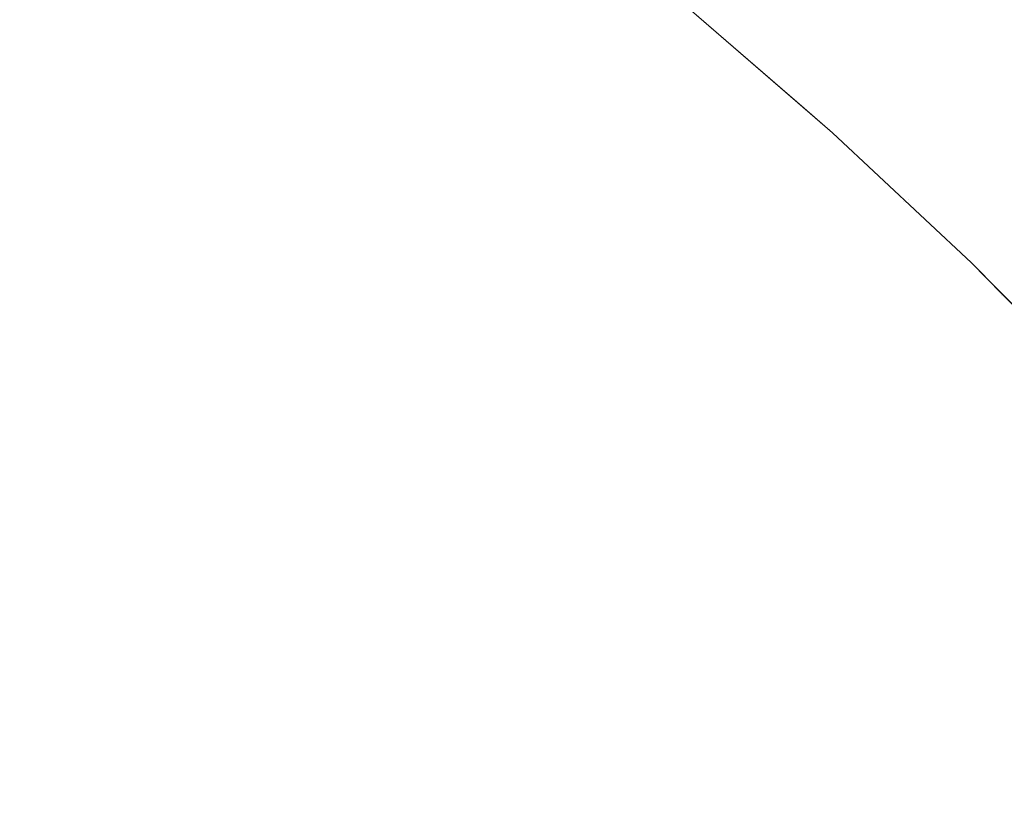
# Model space of a CAD drawing. Header units: centimetres. Extents: x -21.6 to 22.7, y 3.4 to 5.2.
# Tile 152 of 256: x -6.7574 to -6.7392, y 5.1681 to 5.1824. Entities that reach past the tile are written whole.
import ezdxf

# ---------------------------------------------------------------- set-up
doc = ezdxf.new("R2010")
doc.units = ezdxf.units.CM
doc.header["$LTSCALE"] = 2.54
doc.layers.add('Lucido design-1', color=7, linetype='Continuous')

# ---------------------------------------------------------------- blocks, each defined once
blk = doc.blocks.new('Gruppo-4-1')
at = {"color": 7, "linetype": 'Continuous', "lineweight": 9}
for points, invisible_edges in [([(22.630348, 5.184551, -1872.261784), (-21.503423, 5.184551, -1872.261784), (-21.503423, 5.182127, -1872.258156), (22.630348, 5.182127, -1872.258156)], 5), ([(-6.753288, 5.182048, -1872.948903), (-6.755298, 5.183384, -1872.948903), (-6.754918, 5.184242, -1872.946019), (-6.752887, 5.182893, -1872.946019)], 15), ([(-6.75219, 5.184359, -1872.940129), (-6.750174, 5.182926, -1872.940129), (-6.750521, 5.182242, -1872.943094), (-6.752521, 5.183664, -1872.943094)], 15), ([(-6.747886, 5.182031, -1872.93713), (-6.749865, 5.183534, -1872.93713), (-6.749596, 5.184064, -1872.934101), (-6.747604, 5.182553, -1872.934101)], 15), ([(-6.746836, 5.183972, -1872.918638), (-6.744864, 5.182378, -1872.918638), (-6.744933, 5.182258, -1872.921758), (-6.746902, 5.183849, -1872.921758)], 15), ([(-6.746823, 5.184001, -1872.915514), (-6.745017, 5.182565, -1872.915514), (-6.744864, 5.182378, -1872.918638), (-6.746836, 5.183972, -1872.918638)], 14), ([(-6.757743, 5.183713, -1872.95174), (-6.75571, 5.182454, -1872.95174), (-6.756153, 5.181455, -1872.954529), (-6.758161, 5.182698, -1872.954529)], 15), ([(-6.746902, 5.183849, -1872.921758), (-6.744933, 5.182258, -1872.921758), (-6.745048, 5.182058, -1872.924868), (-6.747013, 5.183645, -1872.924868)], 15), ([(-6.752521, 5.183664, -1872.943094), (-6.750521, 5.182242, -1872.943094), (-6.750906, 5.181484, -1872.946019), (-6.752887, 5.182893, -1872.946019)], 15), ([(-6.748209, 5.181434, -1872.940129), (-6.750174, 5.182926, -1872.940129), (-6.749865, 5.183534, -1872.93713), (-6.747886, 5.182031, -1872.93713)], 15), ([(-6.747013, 5.183645, -1872.924868), (-6.745048, 5.182058, -1872.924868), (-6.745209, 5.181779, -1872.927965), (-6.747167, 5.183361, -1872.927965)], 15), ([(-6.753723, 5.181134, -1872.95174), (-6.75571, 5.182454, -1872.95174), (-6.755298, 5.183384, -1872.948903), (-6.753288, 5.182048, -1872.948903)], 15), ([(-6.747167, 5.183361, -1872.927965), (-6.745209, 5.181779, -1872.927965), (-6.745415, 5.181421, -1872.931044), (-6.747364, 5.182996, -1872.931044)], 15), ([(-6.747364, 5.182996, -1872.931044), (-6.745415, 5.181421, -1872.931044), (-6.745666, 5.180986, -1872.934101), (-6.747604, 5.182553, -1872.934101)], 15), ([(-6.752887, 5.182893, -1872.946019), (-6.750906, 5.181484, -1872.946019), (-6.751327, 5.180654, -1872.948903), (-6.753288, 5.182048, -1872.948903)], 15), ([(-6.748573, 5.180763, -1872.943094), (-6.750521, 5.182242, -1872.943094), (-6.750174, 5.182926, -1872.940129), (-6.748209, 5.181434, -1872.940129)], 15), ([(-6.758161, 5.182698, -1872.954529), (-6.756153, 5.181455, -1872.954529), (-6.756625, 5.180389, -1872.957266), (-6.758608, 5.181616, -1872.957266)], 15), ([(-6.75419, 5.18015, -1872.954529), (-6.756153, 5.181455, -1872.954529), (-6.75571, 5.182454, -1872.95174), (-6.753723, 5.181134, -1872.95174)], 15), ([(-6.747604, 5.182553, -1872.934101), (-6.745666, 5.180986, -1872.934101), (-6.74596, 5.180475, -1872.93713), (-6.747886, 5.182031, -1872.93713)], 15), ([(-6.742931, 5.180763, -1872.915514), (-6.745017, 5.182565, -1872.915514), (-6.745017, 5.182565, -1872.715514), (-6.742406, 5.18031, -1872.715514)], 10), ([(-6.742867, 5.180772, -1872.711117), (-6.742406, 5.18031, -1872.715514), (-6.745017, 5.182565, -1872.715514), (-6.744783, 5.182418, -1872.711044)], 13), ([(-6.742948, 5.180733, -1872.918638), (-6.744864, 5.182378, -1872.918638), (-6.745017, 5.182565, -1872.915514), (-6.742931, 5.180763, -1872.915514)], 11), ([(-6.744783, 5.182418, -1872.711044), (-6.744609, 5.182418, -1872.706581), (-6.742695, 5.180772, -1872.706726), (-6.742867, 5.180772, -1872.711117)], 15), ([(-6.742411, 5.180772, -1872.702347), (-6.742695, 5.180772, -1872.706726), (-6.744609, 5.182418, -1872.706581), (-6.74432, 5.182418, -1872.702132)], 15), ([(-6.74432, 5.182418, -1872.702132), (-6.743916, 5.182418, -1872.697701), (-6.742013, 5.180772, -1872.697988), (-6.742411, 5.180772, -1872.702347)], 15), ([(-6.741504, 5.180772, -1872.693655), (-6.742013, 5.180772, -1872.697988), (-6.743916, 5.182418, -1872.697701), (-6.743398, 5.182418, -1872.693296)], 15), ([(-6.743398, 5.182418, -1872.693296), (-6.742769, 5.182418, -1872.688924), (-6.740885, 5.180772, -1872.689353), (-6.741504, 5.180772, -1872.693655)], 15), ([(-6.740158, 5.180772, -1872.685088), (-6.740885, 5.180772, -1872.689353), (-6.742769, 5.182418, -1872.688924), (-6.74203, 5.182418, -1872.684589)], 15), ([(-6.74203, 5.182418, -1872.684589), (-6.741182, 5.182418, -1872.680299), (-6.739324, 5.180772, -1872.680867), (-6.740158, 5.180772, -1872.685088)], 15), ([(-6.738387, 5.180772, -1872.676695), (-6.739324, 5.180772, -1872.680867), (-6.741182, 5.182418, -1872.680299), (-6.740229, 5.182418, -1872.676059)], 15), ([(-6.740229, 5.182418, -1872.676059), (-6.739173, 5.182418, -1872.671873), (-6.737348, 5.180772, -1872.672577), (-6.738387, 5.180772, -1872.676695)], 15), ([(-6.748975, 5.180018, -1872.946019), (-6.750906, 5.181484, -1872.946019), (-6.750521, 5.182242, -1872.943094), (-6.748573, 5.180763, -1872.943094)], 15), ([(-6.74314, 5.180419, -1872.924868), (-6.745048, 5.182058, -1872.924868), (-6.744933, 5.182258, -1872.921758), (-6.74302, 5.180615, -1872.921758)], 15), ([(-6.74302, 5.180615, -1872.921758), (-6.744933, 5.182258, -1872.921758), (-6.744864, 5.182378, -1872.918638), (-6.742948, 5.180733, -1872.918638)], 15), ([(22.630348, 5.182127, -1872.258156), (-21.503423, 5.182127, -1872.258156), (-21.503423, 5.179547, -1872.254638), (22.630348, 5.179547, -1872.254638)], 5), ([(-6.743307, 5.180145, -1872.927965), (-6.745209, 5.181779, -1872.927965), (-6.745048, 5.182058, -1872.924868), (-6.74314, 5.180419, -1872.924868)], 15), ([(-6.753288, 5.182048, -1872.948903), (-6.751327, 5.180654, -1872.948903), (-6.751784, 5.179755, -1872.95174), (-6.753723, 5.181134, -1872.95174)], 15), ([(-6.747886, 5.182031, -1872.93713), (-6.74596, 5.180475, -1872.93713), (-6.746297, 5.179889, -1872.940129), (-6.748209, 5.181434, -1872.940129)], 15), ([(-6.743521, 5.179794, -1872.931044), (-6.745415, 5.181421, -1872.931044), (-6.745209, 5.181779, -1872.927965), (-6.743307, 5.180145, -1872.927965)], 15), ([(-6.758608, 5.181616, -1872.957266), (-6.756625, 5.180389, -1872.957266), (-6.757127, 5.179258, -1872.959948), (-6.759081, 5.180468, -1872.959948)], 15), ([(-6.754688, 5.179101, -1872.957266), (-6.756625, 5.180389, -1872.957266), (-6.756153, 5.181455, -1872.954529), (-6.75419, 5.18015, -1872.954529)], 15), ([(-6.749416, 5.179204, -1872.948903), (-6.751327, 5.180654, -1872.948903), (-6.750906, 5.181484, -1872.946019), (-6.748975, 5.180018, -1872.946019)], 15), ([(-6.748209, 5.181434, -1872.940129), (-6.746297, 5.179889, -1872.940129), (-6.746676, 5.17923, -1872.943094), (-6.748573, 5.180763, -1872.943094)], 15), ([(-6.743782, 5.179368, -1872.934101), (-6.745666, 5.180986, -1872.934101), (-6.745415, 5.181421, -1872.931044), (-6.743521, 5.179794, -1872.931044)], 15), ([(-6.753723, 5.181134, -1872.95174), (-6.751784, 5.179755, -1872.95174), (-6.752275, 5.178788, -1872.954529), (-6.75419, 5.18015, -1872.954529)], 15), ([(-6.744088, 5.178867, -1872.93713), (-6.74596, 5.180475, -1872.93713), (-6.745666, 5.180986, -1872.934101), (-6.743782, 5.179368, -1872.934101)], 15), ([(-6.749894, 5.178321, -1872.95174), (-6.751784, 5.179755, -1872.95174), (-6.751327, 5.180654, -1872.948903), (-6.749416, 5.179204, -1872.948903)], 15), ([(-6.748573, 5.180763, -1872.943094), (-6.746676, 5.17923, -1872.943094), (-6.747097, 5.1785, -1872.946019), (-6.748975, 5.180018, -1872.946019)], 15), ([(-6.74302, 5.180615, -1872.921758), (-6.741163, 5.178923, -1872.921758), (-6.741287, 5.178731, -1872.924868), (-6.74314, 5.180419, -1872.924868)], 15), ([(-6.742948, 5.180733, -1872.918638), (-6.741088, 5.179038, -1872.918638), (-6.741163, 5.178923, -1872.921758), (-6.74302, 5.180615, -1872.921758)], 15), ([(-6.742948, 5.180733, -1872.918638), (-6.742931, 5.180763, -1872.915514), (-6.742406, 5.18031, -1872.915514)], 9), ([(-6.741088, 5.179038, -1872.918638), (-6.742948, 5.180733, -1872.918638), (-6.742406, 5.18031, -1872.915514)], 11), ([(-6.742406, 5.18031, -1872.715514), (-6.742406, 5.18031, -1872.915514), (-6.742931, 5.180763, -1872.915514)], 9), ([(-6.742406, 5.18031, -1872.715514), (-6.742867, 5.180772, -1872.711117), (-6.741007, 5.179077, -1872.711186)], 11), ([(-6.742867, 5.180772, -1872.711117), (-6.742695, 5.180772, -1872.706726), (-6.740839, 5.179077, -1872.706865), (-6.741007, 5.179077, -1872.711186)], 15), ([(-6.740558, 5.179077, -1872.702557), (-6.740839, 5.179077, -1872.706865), (-6.742695, 5.180772, -1872.706726), (-6.742411, 5.180772, -1872.702347)], 15), ([(-6.742411, 5.180772, -1872.702347), (-6.742013, 5.180772, -1872.697988), (-6.740167, 5.179077, -1872.698267), (-6.740558, 5.179077, -1872.702557)], 15), ([(-6.739666, 5.179077, -1872.694002), (-6.740167, 5.179077, -1872.698267), (-6.742013, 5.180772, -1872.697988), (-6.741504, 5.180772, -1872.693655)], 15), ([(-6.741504, 5.180772, -1872.693655), (-6.740885, 5.180772, -1872.689353), (-6.739057, 5.179077, -1872.689769), (-6.739666, 5.179077, -1872.694002)], 15), ([(-6.738341, 5.179077, -1872.685572), (-6.739057, 5.179077, -1872.689769), (-6.740885, 5.180772, -1872.689353), (-6.740158, 5.180772, -1872.685088)], 15), ([(-6.740158, 5.180772, -1872.685088), (-6.739324, 5.180772, -1872.680867), (-6.737521, 5.179077, -1872.681418), (-6.738341, 5.179077, -1872.685572)], 15), ([(-6.736598, 5.179077, -1872.677312), (-6.737521, 5.179077, -1872.681418), (-6.739324, 5.180772, -1872.680867), (-6.738387, 5.180772, -1872.676695)], 15), ([(-6.759081, 5.180468, -1872.959948), (-6.757127, 5.179258, -1872.959948), (-6.757655, 5.178067, -1872.962573), (-6.75958, 5.179258, -1872.962573)], 15), ([(-6.744439, 5.178293, -1872.940129), (-6.746297, 5.179889, -1872.940129), (-6.74596, 5.180475, -1872.93713), (-6.744088, 5.178867, -1872.93713)], 15), ([(-6.74314, 5.180419, -1872.924868), (-6.741287, 5.178731, -1872.924868), (-6.741461, 5.178463, -1872.927965), (-6.743307, 5.180145, -1872.927965)], 15), ([(-6.755217, 5.177989, -1872.959948), (-6.757127, 5.179258, -1872.959948), (-6.756625, 5.180389, -1872.957266), (-6.754688, 5.179101, -1872.957266)], 15), ([(-6.742406, 5.18031, -1872.915514), (-6.742406, 5.18031, -1872.715514), (-6.739836, 5.177903, -1872.715514), (-6.739836, 5.177903, -1872.915514)], 5), ([(-6.741007, 5.179077, -1872.711186), (-6.739836, 5.177903, -1872.715514), (-6.742406, 5.18031, -1872.715514)], 9), ([(-6.742406, 5.18031, -1872.915514), (-6.739836, 5.177903, -1872.915514), (-6.741088, 5.179038, -1872.918638)], 10), ([(-6.75419, 5.18015, -1872.954529), (-6.752275, 5.178788, -1872.954529), (-6.752798, 5.177757, -1872.957266), (-6.754688, 5.179101, -1872.957266)], 15), ([(-6.743307, 5.180145, -1872.927965), (-6.741461, 5.178463, -1872.927965), (-6.741683, 5.17812, -1872.931044), (-6.743521, 5.179794, -1872.931044)], 15), ([(-6.748975, 5.180018, -1872.946019), (-6.747097, 5.1785, -1872.946019), (-6.747557, 5.177701, -1872.948903), (-6.749416, 5.179204, -1872.948903)], 15), ([(-6.744834, 5.177647, -1872.943094), (-6.746676, 5.17923, -1872.943094), (-6.746297, 5.179889, -1872.940129), (-6.744439, 5.178293, -1872.940129)], 15), ([(-6.750408, 5.177372, -1872.954529), (-6.752275, 5.178788, -1872.954529), (-6.751784, 5.179755, -1872.95174), (-6.749894, 5.178321, -1872.95174)], 15), ([(-6.743521, 5.179794, -1872.931044), (-6.741683, 5.17812, -1872.931044), (-6.741954, 5.177702, -1872.934101), (-6.743782, 5.179368, -1872.934101)], 15), ([(22.630348, 5.179547, -1872.254638), (-21.503423, 5.179547, -1872.254638), (-21.503423, 5.176816, -1872.251235), (22.630348, 5.176816, -1872.251235)], 5), ([(-6.743782, 5.179368, -1872.934101), (-6.741954, 5.177702, -1872.934101), (-6.742271, 5.177212, -1872.93713), (-6.744088, 5.178867, -1872.93713)], 15), ([(-6.755774, 5.176817, -1872.962573), (-6.757655, 5.178067, -1872.962573), (-6.757127, 5.179258, -1872.959948), (-6.755217, 5.177989, -1872.959948)], 15), ([(-6.749416, 5.179204, -1872.948903), (-6.747557, 5.177701, -1872.948903), (-6.748055, 5.176835, -1872.95174), (-6.749894, 5.178321, -1872.95174)], 15), ([(-6.745271, 5.176932, -1872.946019), (-6.747097, 5.1785, -1872.946019), (-6.746676, 5.17923, -1872.943094), (-6.744834, 5.177647, -1872.943094)], 15), ([(-6.754688, 5.179101, -1872.957266), (-6.752798, 5.177757, -1872.957266), (-6.753353, 5.176664, -1872.959948), (-6.755217, 5.177989, -1872.959948)], 15), ([(-6.739363, 5.177186, -1872.921758), (-6.741163, 5.178923, -1872.921758), (-6.741088, 5.179038, -1872.918638), (-6.739286, 5.177299, -1872.918638)], 15), ([(-6.739286, 5.177299, -1872.918638), (-6.741088, 5.179038, -1872.918638), (-6.739836, 5.177903, -1872.915514)], 11), ([(-6.741007, 5.179077, -1872.711186), (-6.740839, 5.179077, -1872.706865), (-6.739039, 5.177336, -1872.707001), (-6.739205, 5.177336, -1872.711254)], 15), ([(-6.739205, 5.177336, -1872.711254), (-6.739836, 5.177903, -1872.715514), (-6.741007, 5.179077, -1872.711186)], 11), ([(-6.738763, 5.177336, -1872.70276), (-6.739039, 5.177336, -1872.707001), (-6.740839, 5.179077, -1872.706865), (-6.740558, 5.179077, -1872.702557)], 15), ([(-6.740558, 5.179077, -1872.702557), (-6.740167, 5.179077, -1872.698267), (-6.738378, 5.177336, -1872.698537), (-6.738763, 5.177336, -1872.70276)], 15), ([(-6.737885, 5.177336, -1872.694339), (-6.738378, 5.177336, -1872.698537), (-6.740167, 5.179077, -1872.698267), (-6.739666, 5.179077, -1872.694002)], 15), ([(-6.739666, 5.179077, -1872.694002), (-6.739057, 5.179077, -1872.689769), (-6.737286, 5.177336, -1872.690172), (-6.737885, 5.177336, -1872.694339)], 15), ([(-6.750956, 5.176359, -1872.957266), (-6.752798, 5.177757, -1872.957266), (-6.752275, 5.178788, -1872.954529), (-6.750408, 5.177372, -1872.954529)], 15), ([(-6.744088, 5.178867, -1872.93713), (-6.742271, 5.177212, -1872.93713), (-6.742636, 5.17665, -1872.940129), (-6.744439, 5.178293, -1872.940129)], 15), ([(-6.739492, 5.176998, -1872.924868), (-6.741287, 5.178731, -1872.924868), (-6.741163, 5.178923, -1872.921758), (-6.739363, 5.177186, -1872.921758)], 15), ([(-6.739672, 5.176736, -1872.927965), (-6.741461, 5.178463, -1872.927965), (-6.741287, 5.178731, -1872.924868), (-6.739492, 5.176998, -1872.924868)], 15), ([(-6.74575, 5.176149, -1872.948903), (-6.747557, 5.177701, -1872.948903), (-6.747097, 5.1785, -1872.946019), (-6.745271, 5.176932, -1872.946019)], 15), ([(-6.739902, 5.176401, -1872.931044), (-6.741683, 5.17812, -1872.931044), (-6.741461, 5.178463, -1872.927965), (-6.739672, 5.176736, -1872.927965)], 15), ([(-6.749894, 5.178321, -1872.95174), (-6.748055, 5.176835, -1872.95174), (-6.748591, 5.175904, -1872.954529), (-6.750408, 5.177372, -1872.954529)], 15), ([(-6.744439, 5.178293, -1872.940129), (-6.742636, 5.17665, -1872.940129), (-6.743045, 5.176018, -1872.943094), (-6.744834, 5.177647, -1872.943094)], 15), ([(-6.756358, 5.175587, -1872.965138), (-6.758209, 5.176817, -1872.965138), (-6.757655, 5.178067, -1872.962573), (-6.755774, 5.176817, -1872.962573)], 15), ([(-6.740182, 5.175992, -1872.934101), (-6.741954, 5.177702, -1872.934101), (-6.741683, 5.17812, -1872.931044), (-6.739902, 5.176401, -1872.931044)], 15), ([(-6.755217, 5.177989, -1872.959948), (-6.753353, 5.176664, -1872.959948), (-6.753938, 5.175511, -1872.962573), (-6.755774, 5.176817, -1872.962573)], 15), ([(-6.739836, 5.177903, -1872.715514), (-6.737314, 5.175343, -1872.715514), (-6.737314, 5.175343, -1872.915514), (-6.739269, 5.177327, -1872.915514)], 10), ([(-6.739269, 5.177327, -1872.915514), (-6.739836, 5.177903, -1872.915514), (-6.739836, 5.177903, -1872.715514)], 10), ([(-6.737461, 5.175554, -1872.71132), (-6.737314, 5.175343, -1872.715514), (-6.739836, 5.177903, -1872.715514), (-6.739205, 5.177336, -1872.711254)], 13), ([(-6.739836, 5.177903, -1872.915514), (-6.739269, 5.177327, -1872.915514), (-6.739286, 5.177299, -1872.918638)], 10), ([(-6.751537, 5.175286, -1872.959948), (-6.753353, 5.176664, -1872.959948), (-6.752798, 5.177757, -1872.957266), (-6.750956, 5.176359, -1872.957266)], 15), ([(-6.746269, 5.1753, -1872.95174), (-6.748055, 5.176835, -1872.95174), (-6.747557, 5.177701, -1872.948903), (-6.74575, 5.176149, -1872.948903)], 15), ([(-6.740511, 5.175513, -1872.93713), (-6.742271, 5.177212, -1872.93713), (-6.741954, 5.177702, -1872.934101), (-6.740182, 5.175992, -1872.934101)], 15), ([(-6.744834, 5.177647, -1872.943094), (-6.743045, 5.176018, -1872.943094), (-6.743499, 5.175318, -1872.946019), (-6.745271, 5.176932, -1872.946019)], 15), ([(-6.750408, 5.177372, -1872.954529), (-6.748591, 5.175904, -1872.954529), (-6.749163, 5.17491, -1872.957266), (-6.750956, 5.176359, -1872.957266)], 15), ([(-6.739269, 5.177327, -1872.915514), (-6.737314, 5.175343, -1872.915514), (-6.737542, 5.175518, -1872.918638), (-6.739286, 5.177299, -1872.918638)], 14), ([(-6.740888, 5.174963, -1872.940129), (-6.742636, 5.17665, -1872.940129), (-6.742271, 5.177212, -1872.93713), (-6.740511, 5.175513, -1872.93713)], 15), ([(-6.739363, 5.177186, -1872.921758), (-6.737622, 5.175407, -1872.921758), (-6.737755, 5.175224, -1872.924868), (-6.739492, 5.176998, -1872.924868)], 15), ([(-6.739286, 5.177299, -1872.918638), (-6.737542, 5.175518, -1872.918638), (-6.737622, 5.175407, -1872.921758), (-6.739363, 5.177186, -1872.921758)], 15), ([(-6.739492, 5.176998, -1872.924868), (-6.737755, 5.175224, -1872.924868), (-6.737941, 5.174968, -1872.927965), (-6.739672, 5.176736, -1872.927965)], 15), ([(22.630348, 5.176816, -1872.251235), (-21.503423, 5.176816, -1872.251235), (-21.503423, 5.17394, -1872.247955), (22.630348, 5.17394, -1872.247955)], 5), ([(-6.756968, 5.174303, -1872.967641), (-6.758787, 5.175511, -1872.967641), (-6.758209, 5.176817, -1872.965138), (-6.756358, 5.175587, -1872.965138)], 15), ([(-6.755774, 5.176817, -1872.962573), (-6.753938, 5.175511, -1872.962573), (-6.754552, 5.174303, -1872.965138), (-6.756358, 5.175587, -1872.965138)], 15), ([(-6.746826, 5.174388, -1872.954529), (-6.748591, 5.175904, -1872.954529), (-6.748055, 5.176835, -1872.95174), (-6.746269, 5.1753, -1872.95174)], 15), ([(-6.745271, 5.176932, -1872.946019), (-6.743499, 5.175318, -1872.946019), (-6.743996, 5.174551, -1872.948903), (-6.74575, 5.176149, -1872.948903)], 15), ([(-6.752149, 5.174154, -1872.962573), (-6.753938, 5.175511, -1872.962573), (-6.753353, 5.176664, -1872.959948), (-6.751537, 5.175286, -1872.959948)], 15), ([(-6.741312, 5.174345, -1872.943094), (-6.743045, 5.176018, -1872.943094), (-6.742636, 5.17665, -1872.940129), (-6.740888, 5.174963, -1872.940129)], 15), ([(-6.739672, 5.176736, -1872.927965), (-6.737941, 5.174968, -1872.927965), (-6.738178, 5.17464, -1872.931044), (-6.739902, 5.176401, -1872.931044)], 15), ([(-6.750956, 5.176359, -1872.957266), (-6.749163, 5.17491, -1872.957266), (-6.749769, 5.173857, -1872.959948), (-6.751537, 5.175286, -1872.959948)], 15), ([(-6.739902, 5.176401, -1872.931044), (-6.738178, 5.17464, -1872.931044), (-6.738468, 5.174242, -1872.934101), (-6.740182, 5.175992, -1872.934101)], 15), ([(-6.74575, 5.176149, -1872.948903), (-6.743996, 5.174551, -1872.948903), (-6.744534, 5.17372, -1872.95174), (-6.746269, 5.1753, -1872.95174)], 15), ([(-6.747421, 5.173414, -1872.957266), (-6.749163, 5.17491, -1872.957266), (-6.748591, 5.175904, -1872.954529), (-6.746826, 5.174388, -1872.954529)], 15), ([(-6.741782, 5.17366, -1872.946019), (-6.743499, 5.175318, -1872.946019), (-6.743045, 5.176018, -1872.943094), (-6.741312, 5.174345, -1872.943094)], 15), ([(-6.740182, 5.175992, -1872.934101), (-6.738468, 5.174242, -1872.934101), (-6.738807, 5.173773, -1872.93713), (-6.740511, 5.175513, -1872.93713)], 15), ([(-6.757603, 5.172967, -1872.97008), (-6.759389, 5.174154, -1872.97008), (-6.758787, 5.175511, -1872.967641), (-6.756968, 5.174303, -1872.967641)], 15), ([(-6.756358, 5.175587, -1872.965138), (-6.754552, 5.174303, -1872.965138), (-6.755193, 5.17304, -1872.967641), (-6.756968, 5.174303, -1872.967641)], 15), ([(-6.752792, 5.172967, -1872.965138), (-6.754552, 5.174303, -1872.965138), (-6.753938, 5.175511, -1872.962573), (-6.752149, 5.174154, -1872.962573)], 15), ([(-6.740511, 5.175513, -1872.93713), (-6.738807, 5.173773, -1872.93713), (-6.739197, 5.173236, -1872.940129), (-6.740888, 5.174963, -1872.940129)], 15), ([(-6.742296, 5.17291, -1872.948903), (-6.743996, 5.174551, -1872.948903), (-6.743499, 5.175318, -1872.946019), (-6.741782, 5.17366, -1872.946019)], 15), ([(-6.751537, 5.175286, -1872.959948), (-6.749769, 5.173857, -1872.959948), (-6.750409, 5.172747, -1872.962573), (-6.752149, 5.174154, -1872.962573)], 15), ([(-6.746269, 5.1753, -1872.95174), (-6.744534, 5.17372, -1872.95174), (-6.745113, 5.172827, -1872.954529), (-6.746826, 5.174388, -1872.954529)], 15), ([(-6.740888, 5.174963, -1872.940129), (-6.739197, 5.173236, -1872.940129), (-6.739635, 5.172632, -1872.943094), (-6.741312, 5.174345, -1872.943094)], 15), ([(-6.748052, 5.172382, -1872.959948), (-6.749769, 5.173857, -1872.959948), (-6.749163, 5.17491, -1872.957266), (-6.747421, 5.173414, -1872.957266)], 15), ([(-6.742854, 5.172098, -1872.95174), (-6.744534, 5.17372, -1872.95174), (-6.743996, 5.174551, -1872.948903), (-6.742296, 5.17291, -1872.948903)], 15), ([(-6.756968, 5.174303, -1872.967641), (-6.755193, 5.17304, -1872.967641), (-6.755859, 5.171727, -1872.97008), (-6.757603, 5.172967, -1872.97008)], 15), ([(-6.753463, 5.171727, -1872.967641), (-6.755193, 5.17304, -1872.967641), (-6.754552, 5.174303, -1872.965138), (-6.752792, 5.172967, -1872.965138)], 15), ([(-6.746826, 5.174388, -1872.954529), (-6.745113, 5.172827, -1872.954529), (-6.745731, 5.171874, -1872.957266), (-6.747421, 5.173414, -1872.957266)], 15), ([(-6.741312, 5.174345, -1872.943094), (-6.739635, 5.172632, -1872.943094), (-6.74012, 5.171963, -1872.946019), (-6.741782, 5.17366, -1872.946019)], 15), ([(-6.752149, 5.174154, -1872.962573), (-6.750409, 5.172747, -1872.962573), (-6.751079, 5.171583, -1872.965138), (-6.752792, 5.172967, -1872.965138)], 15), ([(22.630348, 5.17394, -1872.247955), (-21.503423, 5.17394, -1872.247955), (-21.503423, 5.170923, -1872.244803), (22.630348, 5.170923, -1872.244803)], 5), ([(-6.748717, 5.171294, -1872.962573), (-6.750409, 5.172747, -1872.962573), (-6.749769, 5.173857, -1872.959948), (-6.748052, 5.172382, -1872.959948)], 15), ([(-6.743453, 5.171224, -1872.954529), (-6.745113, 5.172827, -1872.954529), (-6.744534, 5.17372, -1872.95174), (-6.742854, 5.172098, -1872.95174)], 15), ([(-6.741782, 5.17366, -1872.946019), (-6.74012, 5.171963, -1872.946019), (-6.740652, 5.171231, -1872.948903), (-6.742296, 5.17291, -1872.948903)], 15), ([(-6.747421, 5.173414, -1872.957266), (-6.745731, 5.171874, -1872.957266), (-6.746385, 5.170863, -1872.959948), (-6.748052, 5.172382, -1872.959948)], 15), ([(-6.738014, 5.170883, -1872.943094), (-6.739635, 5.172632, -1872.943094), (-6.739197, 5.173236, -1872.940129), (-6.737563, 5.171472, -1872.940129)], 15), ([(-6.757603, 5.172967, -1872.97008), (-6.755859, 5.171727, -1872.97008), (-6.75655, 5.170366, -1872.972454), (-6.75826, 5.171583, -1872.972454)], 15), ([(-6.75416, 5.170438, -1872.97008), (-6.755859, 5.171727, -1872.97008), (-6.755193, 5.17304, -1872.967641), (-6.753463, 5.171727, -1872.967641)], 15), ([(-6.752792, 5.172967, -1872.965138), (-6.751079, 5.171583, -1872.965138), (-6.751779, 5.170366, -1872.967641), (-6.753463, 5.171727, -1872.967641)], 15), ([(-6.744092, 5.170292, -1872.957266), (-6.745731, 5.171874, -1872.957266), (-6.745113, 5.172827, -1872.954529), (-6.743453, 5.171224, -1872.954529)], 15), ([(-6.742296, 5.17291, -1872.948903), (-6.740652, 5.171231, -1872.948903), (-6.741227, 5.170437, -1872.95174), (-6.742854, 5.172098, -1872.95174)], 15), ([(-6.749415, 5.170153, -1872.965138), (-6.751079, 5.171583, -1872.965138), (-6.750409, 5.172747, -1872.962573), (-6.748717, 5.171294, -1872.962573)], 15), ([(-6.738514, 5.17023, -1872.946019), (-6.74012, 5.171963, -1872.946019), (-6.739635, 5.172632, -1872.943094), (-6.738014, 5.170883, -1872.943094)], 15), ([(-6.748052, 5.172382, -1872.959948), (-6.746385, 5.170863, -1872.959948), (-6.747075, 5.169798, -1872.962573), (-6.748717, 5.171294, -1872.962573)], 15), ([(-6.742854, 5.172098, -1872.95174), (-6.741227, 5.170437, -1872.95174), (-6.741846, 5.169584, -1872.954529), (-6.743453, 5.171224, -1872.954529)], 15), ([(-6.74477, 5.169304, -1872.959948), (-6.746385, 5.170863, -1872.959948), (-6.745731, 5.171874, -1872.957266), (-6.744092, 5.170292, -1872.957266)], 15), ([(-6.739062, 5.169515, -1872.948903), (-6.740652, 5.171231, -1872.948903), (-6.74012, 5.171963, -1872.946019), (-6.738514, 5.17023, -1872.946019)], 15), ([(-6.754884, 5.169102, -1872.972454), (-6.75655, 5.170366, -1872.972454), (-6.755859, 5.171727, -1872.97008), (-6.75416, 5.170438, -1872.97008)], 15), ([(-6.753463, 5.171727, -1872.967641), (-6.751779, 5.170366, -1872.967641), (-6.752507, 5.169102, -1872.97008), (-6.75416, 5.170438, -1872.97008)], 15), ([(-6.75826, 5.171583, -1872.972454), (-6.75655, 5.170366, -1872.972454), (-6.757264, 5.168961, -1872.97476), (-6.758939, 5.170153, -1872.97476)], 15), ([(-6.750143, 5.168961, -1872.967641), (-6.751779, 5.170366, -1872.967641), (-6.751079, 5.171583, -1872.965138), (-6.749415, 5.170153, -1872.965138)], 15), ([(-6.748717, 5.171294, -1872.962573), (-6.747075, 5.169798, -1872.962573), (-6.747799, 5.168681, -1872.965138), (-6.749415, 5.170153, -1872.965138)], 15), ([(-6.743453, 5.171224, -1872.954529), (-6.741846, 5.169584, -1872.954529), (-6.742507, 5.168673, -1872.957266), (-6.744092, 5.170292, -1872.957266)], 15), ([(-6.739656, 5.168741, -1872.95174), (-6.741227, 5.170437, -1872.95174), (-6.740652, 5.171231, -1872.948903), (-6.739062, 5.169515, -1872.948903)], 15), ([(22.630348, 5.170923, -1872.244803), (-21.503423, 5.170923, -1872.244803), (-21.503423, 5.167771, -1872.241786), (22.630348, 5.167771, -1872.241786)], 5), ([(-6.745484, 5.168263, -1872.962573), (-6.747075, 5.169798, -1872.962573), (-6.746385, 5.170863, -1872.959948), (-6.74477, 5.169304, -1872.959948)], 15), ([(-6.75416, 5.170438, -1872.97008), (-6.752507, 5.169102, -1872.97008), (-6.753262, 5.167791, -1872.972454), (-6.754884, 5.169102, -1872.972454)], 15), ([(-6.740294, 5.167908, -1872.954529), (-6.741846, 5.169584, -1872.954529), (-6.741227, 5.170437, -1872.95174), (-6.739656, 5.168741, -1872.95174)], 15), ([(-6.75563, 5.167722, -1872.97476), (-6.757264, 5.168961, -1872.97476), (-6.75655, 5.170366, -1872.972454), (-6.754884, 5.169102, -1872.972454)], 15), ([(-6.750901, 5.167722, -1872.97008), (-6.752507, 5.169102, -1872.97008), (-6.751779, 5.170366, -1872.967641), (-6.750143, 5.168961, -1872.967641)], 15), ([(-6.744092, 5.170292, -1872.957266), (-6.742507, 5.168673, -1872.957266), (-6.743207, 5.167708, -1872.959948), (-6.74477, 5.169304, -1872.959948)], 15), ([(-6.758939, 5.170153, -1872.97476), (-6.757264, 5.168961, -1872.97476), (-6.757998, 5.167515, -1872.976999), (-6.759639, 5.168681, -1872.976999)], 15), ([(-6.749415, 5.170153, -1872.965138), (-6.747799, 5.168681, -1872.965138), (-6.748555, 5.167515, -1872.967641), (-6.750143, 5.168961, -1872.967641)], 15), ([(-6.746234, 5.16717, -1872.965138), (-6.747799, 5.168681, -1872.965138), (-6.747075, 5.169798, -1872.962573), (-6.745484, 5.168263, -1872.962573)], 15), ([(-6.740974, 5.16702, -1872.957266), (-6.742507, 5.168673, -1872.957266), (-6.741846, 5.169584, -1872.954529), (-6.740294, 5.167908, -1872.954529)], 15), ([(-6.739062, 5.169515, -1872.948903), (-6.737528, 5.167767, -1872.948903), (-6.738139, 5.167012, -1872.95174), (-6.739656, 5.168741, -1872.95174)], 15), ([(-6.74477, 5.169304, -1872.959948), (-6.743207, 5.167708, -1872.959948), (-6.743945, 5.166691, -1872.962573), (-6.745484, 5.168263, -1872.962573)], 15), ([(-6.756399, 5.166301, -1872.976999), (-6.757998, 5.167515, -1872.976999), (-6.757264, 5.168961, -1872.97476), (-6.75563, 5.167722, -1872.97476)], 15), ([(-6.754884, 5.169102, -1872.972454), (-6.753262, 5.167791, -1872.972454), (-6.754041, 5.166437, -1872.97476), (-6.75563, 5.167722, -1872.97476)], 15), ([(-6.751686, 5.166437, -1872.972454), (-6.753262, 5.167791, -1872.972454), (-6.752507, 5.169102, -1872.97008), (-6.750901, 5.167722, -1872.97008)], 15), ([(-6.750143, 5.168961, -1872.967641), (-6.748555, 5.167515, -1872.967641), (-6.749341, 5.166301, -1872.97008), (-6.750901, 5.167722, -1872.97008)], 15), ([(-6.747017, 5.166029, -1872.967641), (-6.748555, 5.167515, -1872.967641), (-6.747799, 5.168681, -1872.965138), (-6.746234, 5.16717, -1872.965138)], 15), ([(-6.741696, 5.166078, -1872.959948), (-6.743207, 5.167708, -1872.959948), (-6.742507, 5.168673, -1872.957266), (-6.740974, 5.16702, -1872.957266)], 15), ([(-6.739656, 5.168741, -1872.95174), (-6.738139, 5.167012, -1872.95174), (-6.738795, 5.1662, -1872.954529), (-6.740294, 5.167908, -1872.954529)], 15), ([(-6.745484, 5.168263, -1872.962573), (-6.743945, 5.166691, -1872.962573), (-6.744719, 5.165623, -1872.965138), (-6.746234, 5.16717, -1872.965138)], 15)]:
    blk.add_3dface(points, dxfattribs=dict(at, invisible_edges=invisible_edges))
blk = doc.blocks.new('Gruppo-5-1')
at = {"color": 7}
blk.add_blockref('Gruppo-4-1', (0, 0), dxfattribs=at)

msp = doc.modelspace()

# ---------------------------------------------------------------- block references
at = {"layer": 'Lucido design-1', "color": 7}
msp.add_blockref('Gruppo-5-1', (0, 0), dxfattribs=at)

doc.saveas('drawing.dxf')
